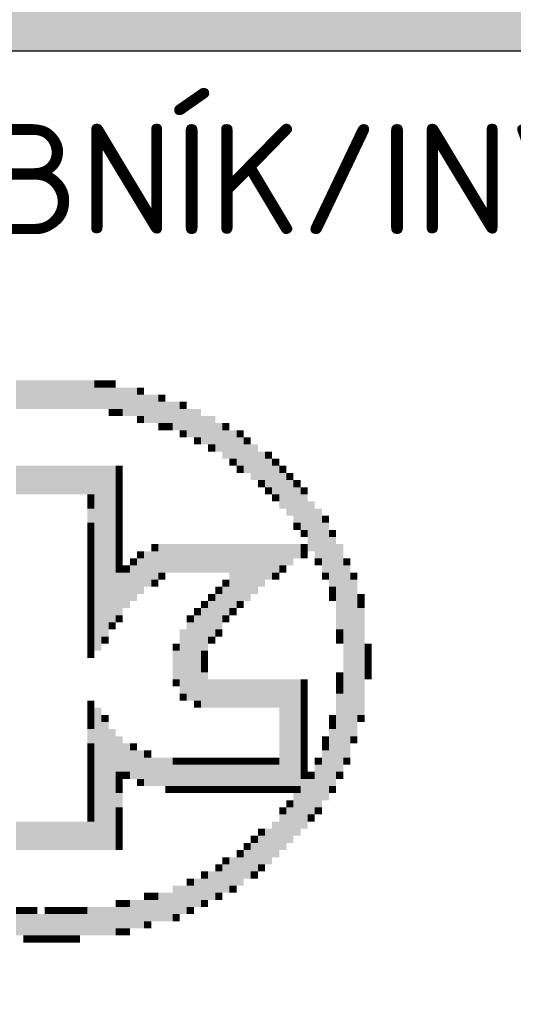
# Model space of a CAD drawing. Header units: millimetres. Extents: x -15250 to 1651995, y -140807 to 78716.
# Tile 10 of 45: x 50608 to 50675, y -97630 to -97496. Entities that reach past the tile are written whole.
import ezdxf
from ezdxf.enums import TextEntityAlignment as Align

# ---------------------------------------------------------------- set-up
doc = ezdxf.new("R2010")
doc.units = ezdxf.units.MM
doc.header["$LTSCALE"] = 100
doc.layers.add('030-PBR popis', color=12, linetype='Continuous', lineweight=9)
doc.styles.add('ISOCPEUB_10', font='isocpeur.ttf')
doc.styles.add('ISOCPEUR', font='isocpeur.ttf')
doc.styles.add('ISOCPEUR_10', font='isocpeur.ttf')

# ---------------------------------------------------------------- blocks, each defined once
blk = doc.blocks.new('KIMBER_1')
at = {"color": 7}
for points in [[(-0.0061, 0.06447), (-0.0061, 0.05823), (-0.00766, 0.06447), (-0.00766, 0.05823)], [(-0.00454, 0.06447), (-0.00454, 0.05823), (-0.0061, 0.06447), (-0.0061, 0.05823)], [(-0.00298, 0.06447), (-0.00298, 0.05823), (-0.00454, 0.06447), (-0.00454, 0.05823)], [(-0.00143, 0.06447), (-0.00143, 0.05823), (-0.00298, 0.06447), (-0.00298, 0.05823)], [(0.00013, 0.06447), (0.00013, 0.05823), (-0.00143, 0.06447), (-0.00143, 0.05823)], [(0.00169, 0.06447), (0.00169, 0.05823), (0.00013, 0.06447), (0.00013, 0.05823)], [(0.00325, 0.06447), (0.00325, 0.05823), (0.00169, 0.06447), (0.00169, 0.05823)], [(0.00481, 0.06447), (0.00481, 0.05823), (0.00325, 0.06447), (0.00325, 0.05823)], [(0.00637, 0.06447), (0.00637, 0.05823), (0.00481, 0.06447), (0.00481, 0.05823)], [(0.00792, 0.06447), (0.00792, 0.05823), (0.00637, 0.06447), (0.00637, 0.05823)], [(0.00948, 0.06447), (0.00948, 0.05823), (0.00792, 0.06447), (0.00792, 0.05823)], [(0.01104, 0.06447), (0.01104, 0.06291), (0.00948, 0.06447), (0.00948, 0.06291)], [(0.01104, 0.06291), (0.01104, 0.05823), (0.00948, 0.06291), (0.00948, 0.05823)], [(0.0126, 0.06447), (0.0126, 0.06291), (0.01104, 0.06447), (0.01104, 0.06291)], [(0.0126, 0.06291), (0.0126, 0.05823), (0.01104, 0.06291), (0.01104, 0.05823)], [(0.01416, 0.06447), (0.01416, 0.06291), (0.0126, 0.06447), (0.0126, 0.06291)], [(0.01416, 0.06291), (0.01416, 0.05823), (0.0126, 0.06291), (0.0126, 0.05823)], [(0.01572, 0.06291), (0.01572, 0.05823), (0.01416, 0.06291), (0.01416, 0.05823)], [(0.01728, 0.06291), (0.01728, 0.05667), (0.01572, 0.06291), (0.01572, 0.05667)], [(0.01883, 0.06291), (0.01883, 0.05667), (0.01728, 0.06291), (0.01728, 0.05667)], [(0.02039, 0.06291), (0.02039, 0.06135), (0.01883, 0.06291), (0.01883, 0.06135)], [(0.02039, 0.06135), (0.02039, 0.05667), (0.01883, 0.06135), (0.01883, 0.05667)], [(0.02195, 0.06135), (0.02195, 0.05512), (0.02039, 0.06135), (0.02039, 0.05512)], [(0.02351, 0.06135), (0.02351, 0.05512), (0.02195, 0.06135), (0.02195, 0.05512)], [(0.02507, 0.06135), (0.02507, 0.05979), (0.02351, 0.06135), (0.02351, 0.05979)], [(0.01416, 0.05823), (0.01416, 0.05667), (0.0126, 0.05823), (0.0126, 0.05667)], [(0.01572, 0.05823), (0.01572, 0.05667), (0.01416, 0.05823), (0.01416, 0.05667)], [(0.02507, 0.05979), (0.02507, 0.05512), (0.02351, 0.05979), (0.02351, 0.05512)], [(0.02663, 0.05979), (0.02663, 0.05512), (0.02507, 0.05979), (0.02507, 0.05512)], [(0.02818, 0.05979), (0.02818, 0.05356), (0.02663, 0.05979), (0.02663, 0.05356)], [(0.02974, 0.05979), (0.02974, 0.05823), (0.02818, 0.05979), (0.02818, 0.05823)], [(0.02974, 0.05823), (0.02974, 0.05356), (0.02818, 0.05823), (0.02818, 0.05356)], [(0.0313, 0.05823), (0.0313, 0.052), (0.02974, 0.05823), (0.02974, 0.052)], [(0.03286, 0.05823), (0.03286, 0.052), (0.0313, 0.05823), (0.0313, 0.052)], [(0.02039, 0.05667), (0.02039, 0.05512), (0.01883, 0.05667), (0.01883, 0.05512)], [(0.03442, 0.05667), (0.03442, 0.05044), (0.03286, 0.05667), (0.03286, 0.05044)], [(0.03598, 0.05667), (0.03598, 0.05044), (0.03442, 0.05667), (0.03442, 0.05044)], [(0.02507, 0.05512), (0.02507, 0.05356), (0.02351, 0.05512), (0.02351, 0.05356)], [(0.02663, 0.05512), (0.02663, 0.05356), (0.02507, 0.05512), (0.02507, 0.05356)], [(0.03753, 0.05512), (0.03753, 0.04888), (0.03598, 0.05512), (0.03598, 0.04888)], [(0.03909, 0.05512), (0.03909, 0.05356), (0.03753, 0.05512), (0.03753, 0.05356)], [(0.02974, 0.05356), (0.02974, 0.052), (0.02818, 0.05356), (0.02818, 0.052)], [(0.03286, 0.052), (0.03286, 0.05044), (0.0313, 0.052), (0.0313, 0.05044)], [(0.03909, 0.05356), (0.03909, 0.04732), (0.03753, 0.05356), (0.03753, 0.04732)], [(0.04065, 0.05356), (0.04065, 0.04732), (0.03909, 0.05356), (0.03909, 0.04732)], [(0.04221, 0.05356), (0.04221, 0.052), (0.04065, 0.05356), (0.04065, 0.052)], [(0.04221, 0.052), (0.04221, 0.04577), (0.04065, 0.052), (0.04065, 0.04577)], [(0.04377, 0.052), (0.04377, 0.05044), (0.04221, 0.052), (0.04221, 0.05044)], [(0.03598, 0.05044), (0.03598, 0.04888), (0.03442, 0.05044), (0.03442, 0.04888)], [(0.04377, 0.05044), (0.04377, 0.04421), (0.04221, 0.05044), (0.04221, 0.04421)], [(0.04533, 0.05044), (0.04533, 0.04265), (0.04377, 0.05044), (0.04377, 0.04265)], [(0.04689, 0.04888), (0.04689, 0.04265), (0.04533, 0.04888), (0.04533, 0.04265)], [(0.04844, 0.04888), (0.04844, 0.04732), (0.04689, 0.04888), (0.04689, 0.04732)], [(-0.0061, 0.04577), (-0.0061, 0.03953), (-0.00766, 0.04577), (-0.00766, 0.03953)], [(-0.00454, 0.04577), (-0.00454, 0.03953), (-0.0061, 0.04577), (-0.0061, 0.03953)], [(-0.00298, 0.04577), (-0.00298, 0.03953), (-0.00454, 0.04577), (-0.00454, 0.03953)], [(-0.00143, 0.04577), (-0.00143, 0.03953), (-0.00298, 0.04577), (-0.00298, 0.03953)], [(0.00013, 0.04577), (0.00013, 0.03953), (-0.00143, 0.04577), (-0.00143, 0.03953)], [(0.00169, 0.04577), (0.00169, 0.03953), (0.00013, 0.04577), (0.00013, 0.03953)], [(0.00325, 0.04577), (0.00325, 0.03953), (0.00169, 0.04577), (0.00169, 0.03953)], [(0.00481, 0.04577), (0.00481, 0.03953), (0.00325, 0.04577), (0.00325, 0.03953)], [(0.00637, 0.04577), (0.00637, 0.03953), (0.00481, 0.04577), (0.00481, 0.03953)], [(0.00792, 0.04577), (0.00792, 0.03953), (0.00637, 0.04577), (0.00637, 0.03953)], [(0.00948, 0.04577), (0.00948, 0.03953), (0.00792, 0.04577), (0.00792, 0.03953)], [(0.01104, 0.04577), (0.01104, 0.00525), (0.00948, 0.04577), (0.00948, 0.00525)], [(0.0126, 0.04577), (0.0126, 0.00836), (0.01104, 0.04577), (0.01104, 0.00836)], [(0.01416, 0.04577), (0.01416, 0.01148), (0.0126, 0.04577), (0.0126, 0.01148)], [(0.01572, 0.04577), (0.01572, 0.04421), (0.01416, 0.04577), (0.01416, 0.04421)], [(0.04065, 0.04732), (0.04065, 0.04577), (0.03909, 0.04732), (0.03909, 0.04577)], [(0.04221, 0.04577), (0.04221, 0.04421), (0.04065, 0.04577), (0.04065, 0.04421)], [(0.04844, 0.04732), (0.04844, 0.04109), (0.04689, 0.04732), (0.04689, 0.04109)], [(0.05, 0.04732), (0.05, 0.04577), (0.04844, 0.04732), (0.04844, 0.04577)], [(0.05, 0.04577), (0.05, 0.03953), (0.04844, 0.04577), (0.04844, 0.03953)], [(0.05156, 0.04577), (0.05156, 0.04421), (0.05, 0.04577), (0.05, 0.04421)], [(0.01572, 0.04421), (0.01572, 0.04265), (0.01416, 0.04421), (0.01416, 0.04265)], [(0.05156, 0.04421), (0.05156, 0.03641), (0.05, 0.04421), (0.05, 0.03641)], [(0.05312, 0.04421), (0.05312, 0.04265), (0.05156, 0.04421), (0.05156, 0.04265)], [(0.01572, 0.04265), (0.01572, 0.04109), (0.01416, 0.04265), (0.01416, 0.04109)], [(0.01572, 0.04109), (0.01572, 0.03953), (0.01416, 0.04109), (0.01416, 0.03953)], [(0.04689, 0.04265), (0.04689, 0.04109), (0.04533, 0.04265), (0.04533, 0.04109)], [(0.04844, 0.04109), (0.04844, 0.03953), (0.04689, 0.04109), (0.04689, 0.03953)], [(0.05312, 0.04265), (0.05312, 0.03486), (0.05156, 0.04265), (0.05156, 0.03486)], [(0.05468, 0.04265), (0.05468, 0.04109), (0.05312, 0.04265), (0.05312, 0.04109)], [(0.05468, 0.04109), (0.05468, 0.0333), (0.05312, 0.04109), (0.05312, 0.0333)], [(0.05624, 0.04109), (0.05624, 0.03953), (0.05468, 0.04109), (0.05468, 0.03953)], [(0.00948, 0.03953), (0.00948, 0.03797), (0.00792, 0.03953), (0.00792, 0.03797)], [(0.01572, 0.03953), (0.01572, 0.03797), (0.01416, 0.03953), (0.01416, 0.03797)], [(0.05, 0.03953), (0.05, 0.03797), (0.04844, 0.03953), (0.04844, 0.03797)], [(0.05624, 0.03953), (0.05624, 0.03174), (0.05468, 0.03953), (0.05468, 0.03174)], [(0.00948, 0.03797), (0.00948, 0.03641), (0.00792, 0.03797), (0.00792, 0.03641)], [(0.01572, 0.03797), (0.01572, 0.03641), (0.01416, 0.03797), (0.01416, 0.03641)], [(0.05779, 0.03797), (0.05779, 0.02706), (0.05624, 0.03797), (0.05624, 0.02706)], [(0.00948, 0.03641), (0.00948, 0.0333), (0.00792, 0.03641), (0.00792, 0.0333)], [(0.01572, 0.03641), (0.01572, 0.03486), (0.01416, 0.03641), (0.01416, 0.03486)], [(0.01572, 0.03486), (0.01572, 0.0333), (0.01416, 0.03486), (0.01416, 0.0333)], [(0.05935, 0.03641), (0.05935, 0.02551), (0.05779, 0.03641), (0.05779, 0.02551)], [(0.06091, 0.03486), (0.06091, 0.0333), (0.05935, 0.03486), (0.05935, 0.0333)], [(0.00948, 0.0333), (0.00948, 0.03174), (0.00792, 0.0333), (0.00792, 0.03174)], [(0.01572, 0.0333), (0.01572, 0.03174), (0.01416, 0.0333), (0.01416, 0.03174)], [(0.05468, 0.0333), (0.05468, 0.03174), (0.05312, 0.0333), (0.05312, 0.03174)], [(0.06091, 0.0333), (0.06091, 0.02239), (0.05935, 0.0333), (0.05935, 0.02239)], [(0.00948, 0.03174), (0.00948, 0.03018), (0.00792, 0.03174), (0.00792, 0.03018)], [(0.01572, 0.03174), (0.01572, 0.03018), (0.01416, 0.03174), (0.01416, 0.03018)], [(0.05624, 0.03174), (0.05624, 0.03018), (0.05468, 0.03174), (0.05468, 0.03018)], [(0.06247, 0.03174), (0.06247, 0.03018), (0.06091, 0.03174), (0.06091, 0.03018)], [(0.00948, 0.03018), (0.00948, 0.02862), (0.00792, 0.03018), (0.00792, 0.02862)], [(0.00948, 0.02862), (0.00948, 0.02706), (0.00792, 0.02862), (0.00792, 0.02706)], [(0.01572, 0.03018), (0.01572, 0.02862), (0.01416, 0.03018), (0.01416, 0.02862)], [(0.01572, 0.02862), (0.01572, 0.02706), (0.01416, 0.02862), (0.01416, 0.02706)], [(0.02351, 0.02862), (0.02351, 0.02706), (0.02195, 0.02862), (0.02195, 0.02706)], [(0.02507, 0.02862), (0.02507, 0.02239), (0.02351, 0.02862), (0.02351, 0.02239)], [(0.02663, 0.02862), (0.02663, 0.02239), (0.02507, 0.02862), (0.02507, 0.02239)], [(0.02818, 0.02862), (0.02818, 0.02239), (0.02663, 0.02862), (0.02663, 0.02239)], [(0.02974, 0.02862), (0.02974, 0.02239), (0.02818, 0.02862), (0.02818, 0.02239)], [(0.0313, 0.02862), (0.0313, 0.02239), (0.02974, 0.02862), (0.02974, 0.02239)], [(0.03286, 0.02862), (0.03286, 0.02239), (0.0313, 0.02862), (0.0313, 0.02239)], [(0.03442, 0.02862), (0.03442, 0.02239), (0.03286, 0.02862), (0.03286, 0.02239)], [(0.03598, 0.02862), (0.03598, 0.02239), (0.03442, 0.02862), (0.03442, 0.02239)], [(0.03753, 0.02862), (0.03753, 0.02239), (0.03598, 0.02862), (0.03598, 0.02239)], [(0.03909, 0.02862), (0.03909, 0.02239), (0.03753, 0.02862), (0.03753, 0.02239)], [(0.04065, 0.02862), (0.04065, 0.0146), (0.03909, 0.02862), (0.03909, 0.0146)], [(0.04221, 0.02862), (0.04221, 0.01615), (0.04065, 0.02862), (0.04065, 0.01615)], [(0.04377, 0.02862), (0.04377, 0.01615), (0.04221, 0.02862), (0.04221, 0.01615)], [(0.04533, 0.02862), (0.04533, 0.01771), (0.04377, 0.02862), (0.04377, 0.01771)], [(0.04689, 0.02862), (0.04689, 0.01927), (0.04533, 0.02862), (0.04533, 0.01927)], [(0.04844, 0.02862), (0.04844, 0.02083), (0.04689, 0.02862), (0.04689, 0.02083)], [(0.05, 0.02862), (0.05, 0.02239), (0.04844, 0.02862), (0.04844, 0.02239)], [(0.05156, 0.02862), (0.05156, 0.02395), (0.05, 0.02862), (0.05, 0.02395)], [(0.05312, 0.02862), (0.05312, 0.02395), (0.05156, 0.02862), (0.05156, 0.02395)], [(0.05468, 0.02862), (0.05468, 0.02551), (0.05312, 0.02862), (0.05312, 0.02551)], [(0.05624, 0.02862), (0.05624, 0.02706), (0.05468, 0.02862), (0.05468, 0.02706)], [(0.06247, 0.03018), (0.06247, 0.01927), (0.06091, 0.03018), (0.06091, 0.01927)], [(0.06403, 0.02862), (0.06403, 0.00992), (0.06247, 0.02862), (0.06247, 0.00992)], [(0.00948, 0.02706), (0.00948, 0.02551), (0.00792, 0.02706), (0.00792, 0.02551)], [(0.01572, 0.02706), (0.01572, 0.02551), (0.01416, 0.02706), (0.01416, 0.02551)], [(0.02039, 0.02706), (0.02039, 0.02551), (0.01883, 0.02706), (0.01883, 0.02551)], [(0.02195, 0.02706), (0.02195, 0.01927), (0.02039, 0.02706), (0.02039, 0.01927)], [(0.02351, 0.02706), (0.02351, 0.02083), (0.02195, 0.02706), (0.02195, 0.02083)], [(0.05624, 0.02706), (0.05624, 0.02551), (0.05468, 0.02706), (0.05468, 0.02551)], [(0.00948, 0.02551), (0.00948, 0.02395), (0.00792, 0.02551), (0.00792, 0.02395)], [(0.00948, 0.02395), (0.00948, 0.02239), (0.00792, 0.02395), (0.00792, 0.02239)], [(0.01572, 0.02551), (0.01572, 0.02395), (0.01416, 0.02551), (0.01416, 0.02395)], [(0.01572, 0.02395), (0.01572, 0.02239), (0.01416, 0.02395), (0.01416, 0.02239)], [(0.01728, 0.02395), (0.01728, 0.02239), (0.01572, 0.02395), (0.01572, 0.02239)], [(0.01883, 0.02551), (0.01883, 0.02395), (0.01728, 0.02551), (0.01728, 0.02395)], [(0.01883, 0.02395), (0.01883, 0.01615), (0.01728, 0.02395), (0.01728, 0.01615)], [(0.02039, 0.02551), (0.02039, 0.01771), (0.01883, 0.02551), (0.01883, 0.01771)], [(0.05156, 0.02395), (0.05156, 0.02239), (0.05, 0.02395), (0.05, 0.02239)], [(0.05935, 0.02551), (0.05935, 0.02395), (0.05779, 0.02551), (0.05779, 0.02395)], [(0.06559, 0.02551), (0.06559, 0.02395), (0.06403, 0.02551), (0.06403, 0.02395)], [(0.06559, 0.02395), (0.06559, -0.01813), (0.06403, 0.02395), (0.06403, -0.01813)], [(0.00948, 0.02239), (0.00948, 0.02083), (0.00792, 0.02239), (0.00792, 0.02083)], [(0.01572, 0.02239), (0.01572, 0.01304), (0.01416, 0.02239), (0.01416, 0.01304)], [(0.01728, 0.02239), (0.01728, 0.0146), (0.01572, 0.02239), (0.01572, 0.0146)], [(0.02507, 0.02239), (0.02507, 0.02083), (0.02351, 0.02239), (0.02351, 0.02083)], [(0.05, 0.02239), (0.05, 0.02083), (0.04844, 0.02239), (0.04844, 0.02083)], [(0.06091, 0.02239), (0.06091, 0.02083), (0.05935, 0.02239), (0.05935, 0.02083)], [(0.06715, 0.02239), (0.06715, 0.02083), (0.06559, 0.02239), (0.06559, 0.02083)], [(0.00948, 0.02083), (0.00948, 0.01927), (0.00792, 0.02083), (0.00792, 0.01927)], [(0.02351, 0.02083), (0.02351, 0.01927), (0.02195, 0.02083), (0.02195, 0.01927)], [(0.03909, 0.02083), (0.03909, 0.01927), (0.03753, 0.02083), (0.03753, 0.01927)], [(0.06715, 0.02083), (0.06715, -0.01346), (0.06559, 0.02083), (0.06559, -0.01346)], [(0.00948, 0.01927), (0.00948, 0.01771), (0.00792, 0.01927), (0.00792, 0.01771)], [(0.00948, 0.01771), (0.00948, 0.01615), (0.00792, 0.01771), (0.00792, 0.01615)], [(0.03598, 0.01771), (0.03598, 0.01615), (0.03442, 0.01771), (0.03442, 0.01615)], [(0.03753, 0.01927), (0.03753, 0.01771), (0.03598, 0.01927), (0.03598, 0.01771)], [(0.03753, 0.01771), (0.03753, 0.00992), (0.03598, 0.01771), (0.03598, 0.00992)], [(0.03909, 0.01927), (0.03909, 0.01304), (0.03753, 0.01927), (0.03753, 0.01304)], [(0.06247, 0.01927), (0.06247, 0.01771), (0.06091, 0.01927), (0.06091, 0.01771)], [(0.06247, 0.01771), (0.06247, 0.01615), (0.06091, 0.01771), (0.06091, 0.01615)], [(0.0687, 0.01771), (0.0687, 0.01615), (0.06715, 0.01771), (0.06715, 0.01615)], [(0.00948, 0.01615), (0.00948, 0.0146), (0.00792, 0.01615), (0.00792, 0.0146)], [(0.03442, 0.01615), (0.03442, 0.0146), (0.03286, 0.01615), (0.03286, 0.0146)], [(0.03598, 0.01615), (0.03598, 0.00836), (0.03442, 0.01615), (0.03442, 0.00836)], [(0.04221, 0.01615), (0.04221, 0.0146), (0.04065, 0.01615), (0.04065, 0.0146)], [(0.0687, 0.01615), (0.0687, 0.0146), (0.06715, 0.01615), (0.06715, 0.0146)], [(0.00948, 0.0146), (0.00948, 0.01304), (0.00792, 0.0146), (0.00792, 0.01304)], [(0.00948, 0.01304), (0.00948, 0.01148), (0.00792, 0.01304), (0.00792, 0.01148)], [(0.01572, 0.01304), (0.01572, 0.01148), (0.01416, 0.01304), (0.01416, 0.01148)], [(0.0313, 0.01304), (0.0313, 0.01148), (0.02974, 0.01304), (0.02974, 0.01148)], [(0.03286, 0.0146), (0.03286, 0.01304), (0.0313, 0.0146), (0.0313, 0.01304)], [(0.03286, 0.01304), (0.03286, -0.00566), (0.0313, 0.01304), (0.0313, -0.00566)], [(0.03442, 0.0146), (0.03442, 0.00525), (0.03286, 0.0146), (0.03286, 0.00525)], [(0.03909, 0.01304), (0.03909, 0.01148), (0.03753, 0.01304), (0.03753, 0.01148)], [(0.04065, 0.0146), (0.04065, 0.01304), (0.03909, 0.0146), (0.03909, 0.01304)], [(0.0687, 0.0146), (0.0687, -0.00878), (0.06715, 0.0146), (0.06715, -0.00878)], [(0.00948, 0.01148), (0.00948, 0.00992), (0.00792, 0.01148), (0.00792, 0.00992)], [(0.01416, 0.01148), (0.01416, 0.00992), (0.0126, 0.01148), (0.0126, 0.00992)], [(0.0313, 0.01148), (0.0313, -0.00566), (0.02974, 0.01148), (0.02974, -0.00566)], [(0.00948, 0.00992), (0.00948, 0.00836), (0.00792, 0.00992), (0.00792, 0.00836)], [(0.02974, 0.00992), (0.02974, -0.0041), (0.02818, 0.00992), (0.02818, -0.0041)], [(0.03753, 0.00992), (0.03753, 0.00836), (0.03598, 0.00992), (0.03598, 0.00836)], [(0.06403, 0.00992), (0.06403, 0.00836), (0.06247, 0.00992), (0.06247, 0.00836)], [(0.00948, 0.00836), (0.00948, 0.0068), (0.00792, 0.00836), (0.00792, 0.0068)], [(0.00948, 0.0068), (0.00948, 0.00525), (0.00792, 0.0068), (0.00792, 0.00525)], [(0.0126, 0.00836), (0.0126, 0.0068), (0.01104, 0.00836), (0.01104, 0.0068)], [(0.02818, 0.0068), (0.02818, 0.00525), (0.02663, 0.0068), (0.02663, 0.00525)], [(0.03598, 0.00836), (0.03598, 0.0068), (0.03442, 0.00836), (0.03442, 0.0068)], [(0.06403, 0.00836), (0.06403, 0.0068), (0.06247, 0.00836), (0.06247, 0.0068)], [(0.07026, 0.0068), (0.07026, 0.00525), (0.0687, 0.0068), (0.0687, 0.00525)], [(0.00948, 0.00525), (0.00948, 0.00369), (0.00792, 0.00525), (0.00792, 0.00369)], [(0.02818, 0.00525), (0.02818, -0.00099), (0.02663, 0.00525), (0.02663, -0.00099)], [(0.03442, 0.00525), (0.03442, 0.00369), (0.03286, 0.00525), (0.03286, 0.00369)], [(0.07026, 0.00525), (0.07026, 0.00369), (0.0687, 0.00525), (0.0687, 0.00369)], [(0.03442, 0.00369), (0.03442, 0.00213), (0.03286, 0.00369), (0.03286, 0.00213)], [(0.07026, 0.00369), (0.07026, 0.00213), (0.0687, 0.00369), (0.0687, 0.00213)], [(0.03442, 0.00213), (0.03442, 0.00057), (0.03286, 0.00213), (0.03286, 0.00057)], [(0.03442, 0.00057), (0.03442, -0.00722), (0.03286, 0.00057), (0.03286, -0.00722)], [(0.06403, 0.00057), (0.06403, -0.00099), (0.06247, 0.00057), (0.06247, -0.00099)], [(0.07026, 0.00213), (0.07026, 0.00057), (0.0687, 0.00213), (0.0687, 0.00057)], [(0.07026, 0.00057), (0.07026, -0.00099), (0.0687, 0.00057), (0.0687, -0.00099)], [(0.02818, -0.00099), (0.02818, -0.00255), (0.02663, -0.00099), (0.02663, -0.00255)], [(0.03598, -0.00099), (0.03598, -0.00722), (0.03442, -0.00099), (0.03442, -0.00722)], [(0.03753, -0.00099), (0.03753, -0.00722), (0.03598, -0.00099), (0.03598, -0.00722)], [(0.03909, -0.00099), (0.03909, -0.00722), (0.03753, -0.00099), (0.03753, -0.00722)], [(0.04065, -0.00099), (0.04065, -0.00722), (0.03909, -0.00099), (0.03909, -0.00722)], [(0.04221, -0.00099), (0.04221, -0.00722), (0.04065, -0.00099), (0.04065, -0.00722)], [(0.04377, -0.00099), (0.04377, -0.00722), (0.04221, -0.00099), (0.04221, -0.00722)], [(0.04533, -0.00099), (0.04533, -0.00722), (0.04377, -0.00099), (0.04377, -0.00722)], [(0.04689, -0.00099), (0.04689, -0.00722), (0.04533, -0.00099), (0.04533, -0.00722)], [(0.04844, -0.00099), (0.04844, -0.00722), (0.04689, -0.00099), (0.04689, -0.00722)], [(0.05, -0.00099), (0.05, -0.00722), (0.04844, -0.00099), (0.04844, -0.00722)], [(0.05156, -0.00099), (0.05156, -0.02436), (0.05, -0.00099), (0.05, -0.02436)], [(0.05312, -0.00099), (0.05312, -0.02436), (0.05156, -0.00099), (0.05156, -0.02436)], [(0.05468, -0.00099), (0.05468, -0.02436), (0.05312, -0.00099), (0.05312, -0.02436)], [(0.05624, -0.00099), (0.05624, -0.00255), (0.05468, -0.00099), (0.05468, -0.00255)], [(0.06403, -0.00099), (0.06403, -0.00255), (0.06247, -0.00099), (0.06247, -0.00255)], [(0.02974, -0.0041), (0.02974, -0.00566), (0.02818, -0.0041), (0.02818, -0.00566)], [(0.05624, -0.00255), (0.05624, -0.0041), (0.05468, -0.00255), (0.05468, -0.0041)], [(0.05624, -0.0041), (0.05624, -0.00566), (0.05468, -0.0041), (0.05468, -0.00566)], [(0.06403, -0.00255), (0.06403, -0.0041), (0.06247, -0.00255), (0.06247, -0.0041)], [(0.06403, -0.0041), (0.06403, -0.02125), (0.06247, -0.0041), (0.06247, -0.02125)], [(0.00948, -0.00566), (0.00948, -0.00722), (0.00792, -0.00566), (0.00792, -0.00722)], [(0.03286, -0.00566), (0.03286, -0.00722), (0.0313, -0.00566), (0.0313, -0.00722)], [(0.05624, -0.00566), (0.05624, -0.00722), (0.05468, -0.00566), (0.05468, -0.00722)], [(0.00948, -0.00722), (0.00948, -0.00878), (0.00792, -0.00722), (0.00792, -0.00878)], [(0.01104, -0.00722), (0.01104, -0.03839), (0.00948, -0.00722), (0.00948, -0.03839)], [(0.05624, -0.00722), (0.05624, -0.00878), (0.05468, -0.00722), (0.05468, -0.00878)], [(0.00948, -0.00878), (0.00948, -0.01034), (0.00792, -0.00878), (0.00792, -0.01034)], [(0.00948, -0.01034), (0.00948, -0.0119), (0.00792, -0.01034), (0.00792, -0.0119)], [(0.0126, -0.00878), (0.0126, -0.01034), (0.01104, -0.00878), (0.01104, -0.01034)], [(0.0126, -0.01034), (0.0126, -0.03839), (0.01104, -0.01034), (0.01104, -0.03839)], [(0.05624, -0.00878), (0.05624, -0.01034), (0.05468, -0.00878), (0.05468, -0.01034)], [(0.05624, -0.01034), (0.05624, -0.0119), (0.05468, -0.01034), (0.05468, -0.0119)], [(0.06247, -0.00878), (0.06247, -0.01034), (0.06091, -0.00878), (0.06091, -0.01034)], [(0.06247, -0.01034), (0.06247, -0.0119), (0.06091, -0.01034), (0.06091, -0.0119)], [(0.0687, -0.00878), (0.0687, -0.01034), (0.06715, -0.00878), (0.06715, -0.01034)], [(0.00948, -0.0119), (0.00948, -0.01501), (0.00792, -0.0119), (0.00792, -0.01501)], [(0.01416, -0.0119), (0.01416, -0.03839), (0.0126, -0.0119), (0.0126, -0.03839)], [(0.05624, -0.0119), (0.05624, -0.01346), (0.05468, -0.0119), (0.05468, -0.01346)], [(0.06247, -0.0119), (0.06247, -0.02436), (0.06091, -0.0119), (0.06091, -0.02436)], [(0.00948, -0.01501), (0.00948, -0.01657), (0.00792, -0.01501), (0.00792, -0.01657)], [(0.01572, -0.01346), (0.01572, -0.02125), (0.01416, -0.01346), (0.01416, -0.02125)], [(0.01728, -0.01501), (0.01728, -0.02125), (0.01572, -0.01501), (0.01572, -0.02125)], [(0.01883, -0.01501), (0.01883, -0.01657), (0.01728, -0.01501), (0.01728, -0.01657)], [(0.05624, -0.01346), (0.05624, -0.01501), (0.05468, -0.01346), (0.05468, -0.01501)], [(0.05624, -0.01501), (0.05624, -0.01657), (0.05468, -0.01501), (0.05468, -0.01657)], [(0.06091, -0.01346), (0.06091, -0.01501), (0.05935, -0.01346), (0.05935, -0.01501)], [(0.06091, -0.01501), (0.06091, -0.01657), (0.05935, -0.01501), (0.05935, -0.01657)], [(0.06715, -0.01346), (0.06715, -0.01501), (0.06559, -0.01346), (0.06559, -0.01501)], [(0.00948, -0.01657), (0.00948, -0.01813), (0.00792, -0.01657), (0.00792, -0.01813)], [(0.01883, -0.01657), (0.01883, -0.02281), (0.01728, -0.01657), (0.01728, -0.02281)], [(0.02039, -0.01657), (0.02039, -0.02281), (0.01883, -0.01657), (0.01883, -0.02281)], [(0.02195, -0.01657), (0.02195, -0.01813), (0.02039, -0.01657), (0.02039, -0.01813)], [(0.05624, -0.01657), (0.05624, -0.01813), (0.05468, -0.01657), (0.05468, -0.01813)], [(0.06091, -0.01657), (0.06091, -0.02748), (0.05935, -0.01657), (0.05935, -0.02748)], [(0.00948, -0.01813), (0.00948, -0.01969), (0.00792, -0.01813), (0.00792, -0.01969)], [(0.02195, -0.01813), (0.02195, -0.02436), (0.02039, -0.01813), (0.02039, -0.02436)], [(0.02351, -0.01813), (0.02351, -0.02436), (0.02195, -0.01813), (0.02195, -0.02436)], [(0.02507, -0.01813), (0.02507, -0.02436), (0.02351, -0.01813), (0.02351, -0.02436)], [(0.02663, -0.01813), (0.02663, -0.02436), (0.02507, -0.01813), (0.02507, -0.02436)], [(0.02818, -0.01813), (0.02818, -0.01969), (0.02663, -0.01813), (0.02663, -0.01969)], [(0.02974, -0.01813), (0.02974, -0.01969), (0.02818, -0.01813), (0.02818, -0.01969)], [(0.0313, -0.01813), (0.0313, -0.01969), (0.02974, -0.01813), (0.02974, -0.01969)], [(0.03286, -0.01813), (0.03286, -0.01969), (0.0313, -0.01813), (0.0313, -0.01969)], [(0.03442, -0.01813), (0.03442, -0.01969), (0.03286, -0.01813), (0.03286, -0.01969)], [(0.03598, -0.01813), (0.03598, -0.01969), (0.03442, -0.01813), (0.03442, -0.01969)], [(0.03753, -0.01813), (0.03753, -0.01969), (0.03598, -0.01813), (0.03598, -0.01969)], [(0.03909, -0.01813), (0.03909, -0.01969), (0.03753, -0.01813), (0.03753, -0.01969)], [(0.04065, -0.01813), (0.04065, -0.01969), (0.03909, -0.01813), (0.03909, -0.01969)], [(0.04221, -0.01813), (0.04221, -0.01969), (0.04065, -0.01813), (0.04065, -0.01969)], [(0.04377, -0.01813), (0.04377, -0.01969), (0.04221, -0.01813), (0.04221, -0.01969)], [(0.04533, -0.01813), (0.04533, -0.01969), (0.04377, -0.01813), (0.04377, -0.01969)], [(0.04689, -0.01813), (0.04689, -0.01969), (0.04533, -0.01813), (0.04533, -0.01969)], [(0.04844, -0.01813), (0.04844, -0.01969), (0.04689, -0.01813), (0.04689, -0.01969)], [(0.05, -0.01813), (0.05, -0.01969), (0.04844, -0.01813), (0.04844, -0.01969)], [(0.05624, -0.01813), (0.05624, -0.01969), (0.05468, -0.01813), (0.05468, -0.01969)], [(0.05935, -0.01813), (0.05935, -0.01969), (0.05779, -0.01813), (0.05779, -0.01969)], [(0.06559, -0.01813), (0.06559, -0.01969), (0.06403, -0.01813), (0.06403, -0.01969)], [(0.00948, -0.01969), (0.00948, -0.02125), (0.00792, -0.01969), (0.00792, -0.02125)], [(0.00948, -0.02125), (0.00948, -0.02281), (0.00792, -0.02125), (0.00792, -0.02281)], [(0.01572, -0.02125), (0.01572, -0.02281), (0.01416, -0.02125), (0.01416, -0.02281)], [(0.01728, -0.02125), (0.01728, -0.02281), (0.01572, -0.02125), (0.01572, -0.02281)], [(0.02818, -0.01969), (0.02818, -0.02436), (0.02663, -0.01969), (0.02663, -0.02436)], [(0.02974, -0.01969), (0.02974, -0.02436), (0.02818, -0.01969), (0.02818, -0.02436)], [(0.0313, -0.01969), (0.0313, -0.02436), (0.02974, -0.01969), (0.02974, -0.02436)], [(0.03286, -0.01969), (0.03286, -0.02436), (0.0313, -0.01969), (0.0313, -0.02436)], [(0.03442, -0.01969), (0.03442, -0.02436), (0.03286, -0.01969), (0.03286, -0.02436)], [(0.03598, -0.01969), (0.03598, -0.02436), (0.03442, -0.01969), (0.03442, -0.02436)], [(0.03753, -0.01969), (0.03753, -0.02436), (0.03598, -0.01969), (0.03598, -0.02436)], [(0.03909, -0.01969), (0.03909, -0.02436), (0.03753, -0.01969), (0.03753, -0.02436)], [(0.04065, -0.01969), (0.04065, -0.02436), (0.03909, -0.01969), (0.03909, -0.02436)], [(0.04221, -0.01969), (0.04221, -0.02436), (0.04065, -0.01969), (0.04065, -0.02436)], [(0.04377, -0.01969), (0.04377, -0.02436), (0.04221, -0.01969), (0.04221, -0.02436)], [(0.04533, -0.01969), (0.04533, -0.02436), (0.04377, -0.01969), (0.04377, -0.02436)], [(0.04689, -0.01969), (0.04689, -0.02436), (0.04533, -0.01969), (0.04533, -0.02436)], [(0.04844, -0.01969), (0.04844, -0.02436), (0.04689, -0.01969), (0.04689, -0.02436)], [(0.05, -0.01969), (0.05, -0.02436), (0.04844, -0.01969), (0.04844, -0.02436)], [(0.05624, -0.01969), (0.05624, -0.02125), (0.05468, -0.01969), (0.05468, -0.02125)], [(0.05624, -0.02125), (0.05624, -0.02281), (0.05468, -0.02125), (0.05468, -0.02281)], [(0.05779, -0.02125), (0.05779, -0.02281), (0.05624, -0.02125), (0.05624, -0.02281)], [(0.05935, -0.01969), (0.05935, -0.02904), (0.05779, -0.01969), (0.05779, -0.02904)], [(0.06403, -0.02125), (0.06403, -0.02281), (0.06247, -0.02125), (0.06247, -0.02281)], [(0.00948, -0.02281), (0.00948, -0.02436), (0.00792, -0.02281), (0.00792, -0.02436)], [(0.01572, -0.02281), (0.01572, -0.02436), (0.01416, -0.02281), (0.01416, -0.02436)], [(0.02039, -0.02281), (0.02039, -0.02436), (0.01883, -0.02281), (0.01883, -0.02436)], [(0.05624, -0.02281), (0.05624, -0.03372), (0.05468, -0.02281), (0.05468, -0.03372)], [(0.05779, -0.02281), (0.05779, -0.0306), (0.05624, -0.02281), (0.05624, -0.0306)], [(0.00948, -0.02436), (0.00948, -0.02592), (0.00792, -0.02436), (0.00792, -0.02592)], [(0.01572, -0.02436), (0.01572, -0.02592), (0.01416, -0.02436), (0.01416, -0.02592)], [(0.02663, -0.02436), (0.02663, -0.02592), (0.02507, -0.02436), (0.02507, -0.02592)], [(0.02818, -0.02436), (0.02818, -0.02592), (0.02663, -0.02436), (0.02663, -0.02592)], [(0.02974, -0.02436), (0.02974, -0.02592), (0.02818, -0.02436), (0.02818, -0.02592)], [(0.0313, -0.02436), (0.0313, -0.02592), (0.02974, -0.02436), (0.02974, -0.02592)], [(0.03286, -0.02436), (0.03286, -0.02592), (0.0313, -0.02436), (0.0313, -0.02592)], [(0.03442, -0.02436), (0.03442, -0.02592), (0.03286, -0.02436), (0.03286, -0.02592)], [(0.03598, -0.02436), (0.03598, -0.02592), (0.03442, -0.02436), (0.03442, -0.02592)], [(0.03753, -0.02436), (0.03753, -0.02592), (0.03598, -0.02436), (0.03598, -0.02592)], [(0.03909, -0.02436), (0.03909, -0.02592), (0.03753, -0.02436), (0.03753, -0.02592)], [(0.04065, -0.02436), (0.04065, -0.02592), (0.03909, -0.02436), (0.03909, -0.02592)], [(0.04221, -0.02436), (0.04221, -0.02592), (0.04065, -0.02436), (0.04065, -0.02592)], [(0.04377, -0.02436), (0.04377, -0.02592), (0.04221, -0.02436), (0.04221, -0.02592)], [(0.04533, -0.02436), (0.04533, -0.02592), (0.04377, -0.02436), (0.04377, -0.02592)], [(0.04689, -0.02436), (0.04689, -0.02592), (0.04533, -0.02436), (0.04533, -0.02592)], [(0.04844, -0.02436), (0.04844, -0.02592), (0.04689, -0.02436), (0.04689, -0.02592)], [(0.05, -0.02436), (0.05, -0.02592), (0.04844, -0.02436), (0.04844, -0.02592)], [(0.05156, -0.02436), (0.05156, -0.02592), (0.05, -0.02436), (0.05, -0.02592)], [(0.05312, -0.02436), (0.05312, -0.02592), (0.05156, -0.02436), (0.05156, -0.02592)], [(0.05468, -0.02436), (0.05468, -0.02592), (0.05312, -0.02436), (0.05312, -0.02592)], [(0.06247, -0.02436), (0.06247, -0.02592), (0.06091, -0.02436), (0.06091, -0.02592)], [(0.00948, -0.02592), (0.00948, -0.02748), (0.00792, -0.02592), (0.00792, -0.02748)], [(0.00948, -0.02748), (0.00948, -0.02904), (0.00792, -0.02748), (0.00792, -0.02904)], [(0.01572, -0.02592), (0.01572, -0.02904), (0.01416, -0.02592), (0.01416, -0.02904)], [(0.05312, -0.02748), (0.05312, -0.02904), (0.05156, -0.02748), (0.05156, -0.02904)], [(0.05468, -0.02592), (0.05468, -0.03527), (0.05312, -0.02592), (0.05312, -0.03527)], [(0.00948, -0.02904), (0.00948, -0.0306), (0.00792, -0.02904), (0.00792, -0.0306)], [(0.01572, -0.02904), (0.01572, -0.0306), (0.01416, -0.02904), (0.01416, -0.0306)], [(0.05156, -0.02904), (0.05156, -0.0306), (0.05, -0.02904), (0.05, -0.0306)], [(0.05312, -0.02904), (0.05312, -0.03683), (0.05156, -0.02904), (0.05156, -0.03683)], [(0.05935, -0.02904), (0.05935, -0.0306), (0.05779, -0.02904), (0.05779, -0.0306)], [(-0.0061, -0.03216), (-0.0061, -0.03839), (-0.00766, -0.03216), (-0.00766, -0.03839)], [(-0.00454, -0.03216), (-0.00454, -0.03839), (-0.0061, -0.03216), (-0.0061, -0.03839)], [(-0.00298, -0.03216), (-0.00298, -0.03839), (-0.00454, -0.03216), (-0.00454, -0.03839)], [(-0.00143, -0.03216), (-0.00143, -0.03839), (-0.00298, -0.03216), (-0.00298, -0.03839)], [(0.00013, -0.03216), (0.00013, -0.03839), (-0.00143, -0.03216), (-0.00143, -0.03839)], [(0.00169, -0.03216), (0.00169, -0.03839), (0.00013, -0.03216), (0.00013, -0.03839)], [(0.00325, -0.03216), (0.00325, -0.03839), (0.00169, -0.03216), (0.00169, -0.03839)], [(0.00481, -0.03216), (0.00481, -0.03839), (0.00325, -0.03216), (0.00325, -0.03839)], [(0.00637, -0.03216), (0.00637, -0.03839), (0.00481, -0.03216), (0.00481, -0.03839)], [(0.00792, -0.03216), (0.00792, -0.03839), (0.00637, -0.03216), (0.00637, -0.03839)], [(0.00948, -0.0306), (0.00948, -0.03216), (0.00792, -0.0306), (0.00792, -0.03216)], [(0.00948, -0.03216), (0.00948, -0.03839), (0.00792, -0.03216), (0.00792, -0.03839)], [(0.01572, -0.0306), (0.01572, -0.03216), (0.01416, -0.0306), (0.01416, -0.03216)], [(0.01572, -0.03216), (0.01572, -0.03372), (0.01416, -0.03216), (0.01416, -0.03372)], [(0.05, -0.03216), (0.05, -0.03995), (0.04844, -0.03216), (0.04844, -0.03995)], [(0.05156, -0.0306), (0.05156, -0.03839), (0.05, -0.0306), (0.05, -0.03839)], [(0.05779, -0.0306), (0.05779, -0.03216), (0.05624, -0.0306), (0.05624, -0.03216)], [(0.01572, -0.03372), (0.01572, -0.03527), (0.01416, -0.03372), (0.01416, -0.03527)], [(0.04689, -0.03372), (0.04689, -0.03527), (0.04533, -0.03372), (0.04533, -0.03527)], [(0.04844, -0.03372), (0.04844, -0.04151), (0.04689, -0.03372), (0.04689, -0.04151)], [(0.01572, -0.03527), (0.01572, -0.03683), (0.01416, -0.03527), (0.01416, -0.03683)], [(0.04533, -0.03527), (0.04533, -0.03683), (0.04377, -0.03527), (0.04377, -0.03683)], [(0.04689, -0.03527), (0.04689, -0.04151), (0.04533, -0.03527), (0.04533, -0.04151)], [(0.01572, -0.03683), (0.01572, -0.03839), (0.01416, -0.03683), (0.01416, -0.03839)], [(0.04221, -0.03839), (0.04221, -0.03995), (0.04065, -0.03839), (0.04065, -0.03995)], [(0.04377, -0.03683), (0.04377, -0.03839), (0.04221, -0.03683), (0.04221, -0.03839)], [(0.04377, -0.03839), (0.04377, -0.04462), (0.04221, -0.03839), (0.04221, -0.04462)], [(0.04533, -0.03683), (0.04533, -0.04307), (0.04377, -0.03683), (0.04377, -0.04307)], [(0.03909, -0.03995), (0.03909, -0.04151), (0.03753, -0.03995), (0.03753, -0.04151)], [(0.04065, -0.03995), (0.04065, -0.04618), (0.03909, -0.03995), (0.03909, -0.04618)], [(0.04221, -0.03995), (0.04221, -0.04618), (0.04065, -0.03995), (0.04065, -0.04618)], [(0.03442, -0.04307), (0.03442, -0.04462), (0.03286, -0.04307), (0.03286, -0.04462)], [(0.03598, -0.04307), (0.03598, -0.0493), (0.03442, -0.04307), (0.03442, -0.0493)], [(0.03753, -0.04151), (0.03753, -0.04307), (0.03598, -0.04151), (0.03598, -0.04307)], [(0.03753, -0.04307), (0.03753, -0.04774), (0.03598, -0.04307), (0.03598, -0.04774)], [(0.03909, -0.04151), (0.03909, -0.04774), (0.03753, -0.04151), (0.03753, -0.04774)], [(0.04533, -0.04307), (0.04533, -0.04462), (0.04377, -0.04307), (0.04377, -0.04462)], [(0.04689, -0.04151), (0.04689, -0.04307), (0.04533, -0.04151), (0.04533, -0.04307)], [(0.0313, -0.04462), (0.0313, -0.04618), (0.02974, -0.04462), (0.02974, -0.04618)], [(0.03286, -0.04462), (0.03286, -0.05086), (0.0313, -0.04462), (0.0313, -0.05086)], [(0.03442, -0.04462), (0.03442, -0.0493), (0.03286, -0.04462), (0.03286, -0.0493)], [(0.02818, -0.04618), (0.02818, -0.05242), (0.02663, -0.04618), (0.02663, -0.05242)], [(0.02974, -0.04618), (0.02974, -0.05242), (0.02818, -0.04618), (0.02818, -0.05242)], [(0.0313, -0.04618), (0.0313, -0.05086), (0.02974, -0.04618), (0.02974, -0.05086)], [(0.04065, -0.04618), (0.04065, -0.04774), (0.03909, -0.04618), (0.03909, -0.04774)], [(0.01572, -0.0493), (0.01572, -0.05086), (0.01416, -0.0493), (0.01416, -0.05086)], [(0.01728, -0.0493), (0.01728, -0.05086), (0.01572, -0.0493), (0.01572, -0.05086)], [(0.01883, -0.0493), (0.01883, -0.05553), (0.01728, -0.0493), (0.01728, -0.05553)], [(0.02039, -0.0493), (0.02039, -0.05553), (0.01883, -0.0493), (0.01883, -0.05553)], [(0.02195, -0.04774), (0.02195, -0.0493), (0.02039, -0.04774), (0.02039, -0.0493)], [(0.02195, -0.0493), (0.02195, -0.05398), (0.02039, -0.0493), (0.02039, -0.05398)], [(0.02351, -0.04774), (0.02351, -0.0493), (0.02195, -0.04774), (0.02195, -0.0493)], [(0.02351, -0.0493), (0.02351, -0.05398), (0.02195, -0.0493), (0.02195, -0.05398)], [(0.02507, -0.04774), (0.02507, -0.05398), (0.02351, -0.04774), (0.02351, -0.05398)], [(0.02663, -0.04774), (0.02663, -0.05398), (0.02507, -0.04774), (0.02507, -0.05398)], [(0.03442, -0.0493), (0.03442, -0.05086), (0.03286, -0.0493), (0.03286, -0.05086)], [(0.03753, -0.04774), (0.03753, -0.0493), (0.03598, -0.04774), (0.03598, -0.0493)], [(-0.0061, -0.05086), (-0.0061, -0.05242), (-0.00766, -0.05086), (-0.00766, -0.05242)], [(-0.00454, -0.05086), (-0.00454, -0.05242), (-0.0061, -0.05086), (-0.0061, -0.05242)], [(-0.00298, -0.05086), (-0.00298, -0.05242), (-0.00454, -0.05086), (-0.00454, -0.05242)], [(0.00013, -0.05086), (0.00013, -0.05242), (-0.00143, -0.05086), (-0.00143, -0.05242)], [(0.00169, -0.05086), (0.00169, -0.05242), (0.00013, -0.05086), (0.00013, -0.05242)], [(0.00325, -0.05086), (0.00325, -0.05242), (0.00169, -0.05086), (0.00169, -0.05242)], [(0.00481, -0.05086), (0.00481, -0.05242), (0.00325, -0.05086), (0.00325, -0.05242)], [(0.00637, -0.05086), (0.00637, -0.05242), (0.00481, -0.05086), (0.00481, -0.05242)], [(0.00792, -0.05086), (0.00792, -0.05242), (0.00637, -0.05086), (0.00637, -0.05242)], [(0.00948, -0.05086), (0.00948, -0.05709), (0.00792, -0.05086), (0.00792, -0.05709)], [(0.01104, -0.05086), (0.01104, -0.05709), (0.00948, -0.05086), (0.00948, -0.05709)], [(0.0126, -0.05086), (0.0126, -0.05709), (0.01104, -0.05086), (0.01104, -0.05709)], [(0.01416, -0.05086), (0.01416, -0.05709), (0.0126, -0.05086), (0.0126, -0.05709)], [(0.01572, -0.05086), (0.01572, -0.05553), (0.01416, -0.05086), (0.01416, -0.05553)], [(0.01728, -0.05086), (0.01728, -0.05553), (0.01572, -0.05086), (0.01572, -0.05553)], [(0.0313, -0.05086), (0.0313, -0.05242), (0.02974, -0.05086), (0.02974, -0.05242)], [(-0.0061, -0.05242), (-0.0061, -0.05709), (-0.00766, -0.05242), (-0.00766, -0.05709)], [(-0.00454, -0.05242), (-0.00454, -0.05709), (-0.0061, -0.05242), (-0.0061, -0.05709)], [(-0.00298, -0.05242), (-0.00298, -0.05709), (-0.00454, -0.05242), (-0.00454, -0.05709)], [(-0.00143, -0.05242), (-0.00143, -0.05709), (-0.00298, -0.05242), (-0.00298, -0.05709)], [(0.00013, -0.05242), (0.00013, -0.05709), (-0.00143, -0.05242), (-0.00143, -0.05709)], [(0.00169, -0.05242), (0.00169, -0.05709), (0.00013, -0.05242), (0.00013, -0.05709)], [(0.00325, -0.05242), (0.00325, -0.05709), (0.00169, -0.05242), (0.00169, -0.05709)], [(0.00481, -0.05242), (0.00481, -0.05709), (0.00325, -0.05242), (0.00325, -0.05709)], [(0.00637, -0.05242), (0.00637, -0.05709), (0.00481, -0.05242), (0.00481, -0.05709)], [(0.00792, -0.05242), (0.00792, -0.05709), (0.00637, -0.05242), (0.00637, -0.05709)], [(0.02818, -0.05242), (0.02818, -0.05398), (0.02663, -0.05242), (0.02663, -0.05398)], [(0.01572, -0.05553), (0.01572, -0.05709), (0.01416, -0.05553), (0.01416, -0.05709)], [(0.01728, -0.05553), (0.01728, -0.05709), (0.01572, -0.05553), (0.01572, -0.05709)], [(0.02195, -0.05398), (0.02195, -0.05553), (0.02039, -0.05398), (0.02039, -0.05553)], [(-0.00454, -0.05709), (-0.00454, -0.05865), (-0.0061, -0.05709), (-0.0061, -0.05865)], [(-0.00298, -0.05709), (-0.00298, -0.05865), (-0.00454, -0.05709), (-0.00454, -0.05865)], [(-0.00143, -0.05709), (-0.00143, -0.05865), (-0.00298, -0.05709), (-0.00298, -0.05865)], [(0.00013, -0.05709), (0.00013, -0.05865), (-0.00143, -0.05709), (-0.00143, -0.05865)], [(0.00169, -0.05709), (0.00169, -0.05865), (0.00013, -0.05709), (0.00013, -0.05865)], [(0.00325, -0.05709), (0.00325, -0.05865), (0.00169, -0.05709), (0.00169, -0.05865)], [(0.00481, -0.05709), (0.00481, -0.05865), (0.00325, -0.05709), (0.00325, -0.05865)], [(0.00637, -0.05709), (0.00637, -0.05865), (0.00481, -0.05709), (0.00481, -0.05865)]]:
    blk.add_solid(points, dxfattribs=at)
blk = doc.blocks.new('RAZITKO-KCC')
h = blk.add_hatch(color=256)
h.paths.add_polyline_path([(-140, 76), (-140, 103), (0, 103), (0, 76)])
h.paths.add_polyline_path([(-139, 77), (-139, 102), (-70.5, 102), (-70.5, 77)], flags=16)
h.paths.add_polyline_path([(-69.5, 77), (-69.5, 102), (-1, 102), (-1, 77)], flags=16)
blk.add_line((-139, 102), (-70.5, 102))
at = {"xscale": 62.28062766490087, "yscale": 62.28062767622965, "zscale": 62.28062766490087}
blk.add_blockref('KIMBER_1', (-130.965, 93.488), dxfattribs=at)
at = {"style": 'ISOCPEUR_10'}
blk.add_text('STAVEBNÍK/INVESTOR', height=1.5, dxfattribs=at).set_placement((-138, 99.5))
at = {"color": 3}
for tag, p, height, style in [('INVESTOR_jméno', (-130.18, 85.973), 2.5, 'ISOCPEUR_10'), ('INVESTOR_ulice', (-130.18, 82.294), 2.5, 'ISOCPEUR_10'), ('INVESTOR_město', (-130.18, 78.63), 2.5, 'ISOCPEUR_10'), ('HLAVNÍ_INŽENÝR_PROJEKTU', (-69, 69), 2.5, 'ISOCPEUR_10'), ('PROFESE', (-139, 69), 2.5, 'ISOCPEUR_10'), ('ZODPOVĚDNÝ_PROJEKTANT_PROFESE', (-69, 60), 2.5, 'ISOCPEUR_10'), ('ZPRACOVATEL_PROFESE_jméno', (-139, 60), 2.5, 'ISOCPEUR_10'), ('ZPRACOVATEL_PROFESE_ulice', (-139, 55.5), 2.5, 'ISOCPEUR_10'), ('ZPRACOVATEL_PROFESE_město', (-139, 51), 2.5, 'ISOCPEUR_10'), ('VYPRACOVAL', (-69, 51), 2.5, 'ISOCPEUR_10'), ('ARCHIV', (-19, 31), 2.5, 'ISOCPEUR_10'), ('MISTO_STAVBY', (-139, 22), 2.5, 'ISOCPEUR_10'), ('MĚŘÍTKO', (-48.5, 13), 2.5, 'ISOCPEUR_10'), ('FORMÁT', (-30.5, 13), 2.5, 'ISOCPEUR_10'), ('STUPEŇ_DOKUMENTACE', (-139, 13), 2, 'ISOCPEUR_10'), ('DATUM', (-69, 13), 2.5, 'ISOCPEUR_10'), ('OBJEKT', (-69, 2.5), 3.5, 'ISOCPEUB_10')]:
    blk.add_attdef(tag, p, '', height=height, dxfattribs=dict(at, style=style))
at = {"color": 3, "linetype": 'ByBlock', "style": 'ISOCPEUB_10'}
for tag, p in [('NÁZEV_STAVBY', (-139, 41)), ('OBSAH_PŘÍLOHY', (-139, 31))]:
    blk.add_attdef(tag, p, '', height=3.5, dxfattribs=at)
blk.add_attdef('Č_PŘÍLOHY-č_zakázky', text='', height=3.5, dxfattribs=at).set_placement((-122.5, 2.5), align=Align.RIGHT)
for tag, p in [('Č_PŘÍLOHY-stupeň_dokumentace', (-118.5, 2.5)), ('Č_PŘÍLOHY-část_dokumentace', (-111.5, 2.5)), ('Č_PŘÍLOHY-objekt', (-104.5, 2.5)), ('Č_PŘÍLOHY-profese', (-96, 2.5)), ('Č_PŘÍLOHY-výkres', (-86, 2.5)), ('Č_PŘÍLOHY-revize', (-76, 2.5))]:
    blk.add_attdef(tag, text='', height=3.5, dxfattribs=at).set_placement(p, align=Align.CENTER)
at = {"color": 3, "style": 'ISOCPEUR_10'}
blk.add_attdef('OBJEKT_UPŘESNĚNÍ', text='', height=2.5, dxfattribs=at).set_placement((-22, 2.5), align=Align.RIGHT)

msp = doc.modelspace()

# ---------------------------------------------------------------- block references
at = {"xscale": 10, "yscale": 10, "zscale": 10}
msp.add_blockref('RAZITKO-KCC', (51921.81, -98520.34), dxfattribs=at)

# ---------------------------------------------------------------- texts
at = {"layer": '030-PBR popis', "color": 7, "linetype": 'ByBlock', "insert": (48045.2, -33900), "char_height": 400, "attachment_point": 1, "line_spacing_factor": 1.8, "style": 'ISOCPEUR'}
msp.add_mtext_dynamic_manual_height_columns('{\\H2x;LEGENDA PO - PBŘ:}\\P\\pl4000;HRANICE POŽÁRNÍHO ÚSEKU\\PEPS SE SAMOČINNÝMI A TLAČÍTKOVÝMI HLÁSIČI VIZ. PROJEKT EPS\\PNOUZOVÉ OSVĚTLENÍ\\PPŘENOSNÉ HASICÍ PŘÍSTROJE (SPECIFIKACE DLE POŽÁRNÍ ZPRÁVY)\\PVNITŘNÍ POŽÁRNÍ HYDRANTOVÁ SKŘÍŇ (BÍLÁ; PHP, D 30 m, EPS)\\PVÝCHOD NA VOLNÉ PROSTRANSTVÍ\\PSMĚR ÚNIKU (DOPLNĚNÝ O POČET UNIKAJÍCÍCH OSOB) \\PAKUSTICKÉ POPLACHOVÉ ZAŘÍZENÍ\\POZNAČENÍ POŽÁRNÍHO ÚSEKU\\PNEJNIŽŠÍ POŽADOVANÁ POŽÁRNÍ ODOLNOST VODOROVNÉ KONSTRUKCE\\PNEJNIŽŠÍ POŽADOVANÁ POŽÁRNÍ ODOLNOST SVISLÉ KONSTRUKCE\\PNEJNIŽŠÍ POŽADOVANÁ POŽÁRNÍ ODOLNOST POŽÁRNÍHO UZÁVĚRU', width=26908.9543, gutter_width=2000, heights=[0], dxfattribs=at)

doc.saveas('drawing.dxf')
